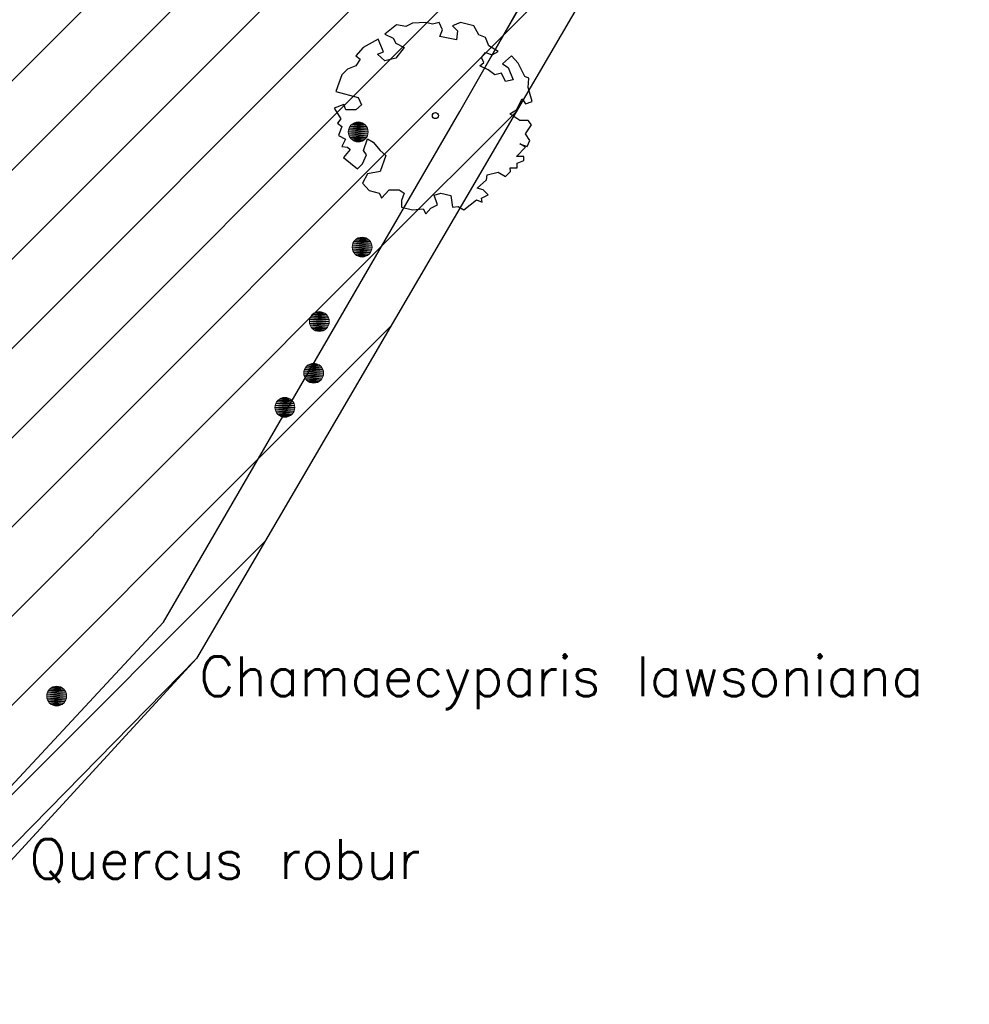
# Model space of a CAD drawing. Header units: metres. Extents: x 102852 to 106916, y 385458 to 392749.
# Tile 24 of 47: x 105097 to 105121, y 388163 to 388188. Entities that reach past the tile are written whole.
import ezdxf
from ezdxf.enums import TextEntityAlignment as Align

# ---------------------------------------------------------------- set-up
doc = ezdxf.new("R2010")
doc.units = ezdxf.units.M
for name, color, linetype, lineweight in [('0-BEPLANTING', 14, 'Continuous', 30), ('0-GRAS OM SPORTVELDEN', 2, 'Continuous', 30), ('B-WE-GR-BOOM-S', 90, 'Continuous', 30), ('B-WE-GR-STRUIK-G', 90, 'Continuous', 13), ('Bomen', 84, 'Continuous', 0), ('Boomsoort', 10, 'Continuous', 0), ('X-XX-AL-TEKENBLAD_HULPLIJN-G', 31, 'Continuous', 25)]:
    doc.layers.add(name, color=color, linetype=linetype, lineweight=lineweight)
doc.styles.add('NLCS-ISO-M200-T25', font='NLCS-ISO.ttf', dxfattribs={"height": 0.5})
doc.styles.add('Style-txt', font='txt.shx')

# ---------------------------------------------------------------- blocks, each defined once
blk = doc.blocks.new('SGR-BOOM_06_8')
at = {"linetype": 'Continuous', "flags": 128}
blk.add_lwpolyline([(2.698, 3.52), (2.53, 3.939), (2.197, 4.064), (1.945, 4.524), (1.273, 4.692), (0.855, 4.524), (1.108, 4.273), (1.064, 3.812), (0.228, 3.98), (0.352, 4.315), (0.184, 4.692), (-0.15, 4.609), (-0.486, 4.692), (-1.155, 4.65), (-1.491, 4.483), (-1.952, 4.565), (-2.539, 4.105), (-2.12, 3.896), (-1.994, 3.644), (-1.575, 3.435), (-1.994, 2.89), (-2.539, 2.766), (-2.915, 3.099), (-2.62, 3.217), (-2.873, 3.855), (-3.628, 3.435), (-4.004, 3.016), (-3.794, 2.848), (-4.004, 2.514), (-4.425, 2.346), (-4.717, 2.054), (-5.01, 1.214), (-3.88, 0.921), (-3.712, 0.544), (-4.004, 0.293), (-4.507, 0.293), (-4.602, 0.556), (-5.093, 0.376), (-4.758, -0.168), (-4.925, -0.377), (-4.717, -0.545), (-4.884, -1.006), (-4.532, -1.182), (-4.717, -1.551), (-4.424, -1.592), (-4.293, -1.707), (-4.619, -2.107), (-3.921, -2.682), (-3.668, -2.431), (-3.46, -1.97), (-3.627, -1.761), (-3.419, -1.174), (-3.124, -1.342), (-2.788, -1.761), (-2.496, -2.01), (-2.788, -2.808), (-3.419, -2.932), (-3.668, -3.394), (-3.333, -3.771), (-2.832, -3.897), (-2.769, -4.022), (-2.706, -4.148), (-2.328, -3.729), (-1.826, -3.729), (-1.575, -3.897), (-1.699, -4.273), (-1.699, -4.609), (-1.154, -4.736), (-0.61, -4.692), (-0.486, -4.945), (-0.233, -4.65), (0.101, -4.483), (-0.059, -4.007), (0.269, -3.896), (0.773, -4.023), (0.856, -4.609), (1.149, -4.565), (1.442, -4.736), (2.071, -4.232), (2.365, -4.356), (2.322, -4.147), (2.657, -3.98), (2.406, -3.728), (2.113, -3.644), (2.574, -3.226), (2.615, -2.975), (3.16, -2.848), (3.538, -3.058), (3.787, -2.807), (3.77, -2.633), (4.123, -2.633), (4.123, -2.387), (4.459, -2.263), (4.459, -2.054), (4.082, -2.054), (4.543, -1.591), (4.25, -1.425), (4.627, -1.55), (4.752, -1.257), (4.543, -0.921), (4.835, -0.461), (4.668, -0.252), (4.25, -0.252), (3.746, 0.085), (4.082, 0.294), (4.375, 0.838), (4.543, 0.589), (4.876, 0.713), (4.667, 1.425), (4.711, 1.886), (4.5, 1.97), (4.164, 2.64), (3.828, 3.013), (3.374, 2.604), (3.663, 2.431), (3.914, 1.802), (3.537, 1.718), (3.327, 2.136), (2.991, 2.054), (2.657, 2.305), (2.238, 2.514), (2.447, 2.682), (2.321, 2.932), (2.53, 3.184), (2.866, 3.059), (3.159, 3.227)], close=True, dxfattribs=at)
blk.add_circle((0, 0), 0.15)
at = {"style": 'NLCS-ISO-M200-T25'}
blk.add_attdef('TYPE', (0, 0), '', height=1.8, dxfattribs=at)
blk = doc.blocks.new('MPOLYGON_267')
at = {"layer": 'Bomen', "flags": 128}
for points in [[(105098.134, 388170.923), (105098.129, 388170.874), (105098.629, 388170.874)], [(105098.148, 388170.97), (105098.134, 388170.923), (105098.624, 388170.923)], [(105098.134, 388170.923), (105098.624, 388170.923), (105098.629, 388170.874)], [(105098.171, 388171.013), (105098.148, 388170.97), (105098.61, 388170.97)], [(105098.148, 388170.97), (105098.61, 388170.97), (105098.624, 388170.923)], [(105098.202, 388171.051), (105098.171, 388171.013), (105098.587, 388171.013)], [(105098.171, 388171.013), (105098.587, 388171.013), (105098.61, 388170.97)], [(105098.24, 388171.082), (105098.202, 388171.051), (105098.556, 388171.051)], [(105098.202, 388171.051), (105098.556, 388171.051), (105098.587, 388171.013)], [(105098.283, 388171.105), (105098.24, 388171.082), (105098.518, 388171.082)], [(105098.24, 388171.082), (105098.518, 388171.082), (105098.556, 388171.051)], [(105098.33, 388171.119), (105098.283, 388171.105), (105098.475, 388171.105)], [(105098.283, 388171.105), (105098.475, 388171.105), (105098.518, 388171.082)], [(105098.379, 388171.124), (105098.33, 388171.119), (105098.428, 388171.119)], [(105098.33, 388171.119), (105098.428, 388171.119), (105098.475, 388171.105)], [(105098.129, 388170.874), (105098.134, 388170.825), (105098.624, 388170.825)], [(105098.129, 388170.874), (105098.629, 388170.874), (105098.624, 388170.825)], [(105098.134, 388170.825), (105098.148, 388170.779), (105098.61, 388170.779)], [(105098.134, 388170.825), (105098.624, 388170.825), (105098.61, 388170.779)], [(105098.148, 388170.779), (105098.171, 388170.735), (105098.587, 388170.735)], [(105098.148, 388170.779), (105098.61, 388170.779), (105098.587, 388170.735)], [(105098.171, 388170.735), (105098.202, 388170.697), (105098.556, 388170.697)], [(105098.171, 388170.735), (105098.587, 388170.735), (105098.556, 388170.697)], [(105098.202, 388170.697), (105098.24, 388170.666), (105098.518, 388170.666)], [(105098.202, 388170.697), (105098.556, 388170.697), (105098.518, 388170.666)], [(105098.24, 388170.666), (105098.283, 388170.643), (105098.475, 388170.643)], [(105098.24, 388170.666), (105098.518, 388170.666), (105098.475, 388170.643)], [(105098.283, 388170.643), (105098.33, 388170.629), (105098.428, 388170.629)], [(105098.283, 388170.643), (105098.475, 388170.643), (105098.428, 388170.629)], [(105098.33, 388170.629), (105098.428, 388170.629), (105098.379, 388170.624)]]:
    blk.add_lwpolyline(points, close=True, dxfattribs=at)
at = {"layer": 'Bomen', "color": 74, "true_color": 0x55aa00, "flags": 128}
for points in [[(105098.129, 388170.874), (105098.134, 388170.923)], [(105098.134, 388170.923), (105098.148, 388170.97)], [(105098.148, 388170.97), (105098.171, 388171.013)], [(105098.171, 388171.013), (105098.202, 388171.051)], [(105098.202, 388171.051), (105098.24, 388171.082)], [(105098.24, 388171.082), (105098.283, 388171.105)], [(105098.283, 388171.105), (105098.33, 388171.119)], [(105098.33, 388171.119), (105098.379, 388171.124)], [(105098.379, 388171.124), (105098.428, 388171.119)], [(105098.428, 388171.119), (105098.475, 388171.105)], [(105098.475, 388171.105), (105098.518, 388171.082)], [(105098.518, 388171.082), (105098.556, 388171.051)], [(105098.556, 388171.051), (105098.587, 388171.013)], [(105098.587, 388171.013), (105098.61, 388170.97)], [(105098.61, 388170.97), (105098.624, 388170.923)], [(105098.624, 388170.923), (105098.629, 388170.874)], [(105098.134, 388170.825), (105098.129, 388170.874)], [(105098.148, 388170.779), (105098.134, 388170.825)], [(105098.171, 388170.735), (105098.148, 388170.779)], [(105098.202, 388170.697), (105098.171, 388170.735)], [(105098.24, 388170.666), (105098.202, 388170.697)], [(105098.283, 388170.643), (105098.24, 388170.666)], [(105098.518, 388170.666), (105098.475, 388170.643)], [(105098.556, 388170.697), (105098.518, 388170.666)], [(105098.587, 388170.735), (105098.556, 388170.697)], [(105098.61, 388170.779), (105098.587, 388170.735)], [(105098.624, 388170.825), (105098.61, 388170.779)], [(105098.629, 388170.874), (105098.624, 388170.825)], [(105098.33, 388170.629), (105098.283, 388170.643)], [(105098.379, 388170.624), (105098.33, 388170.629)], [(105098.428, 388170.629), (105098.379, 388170.624)], [(105098.475, 388170.643), (105098.428, 388170.629)]]:
    blk.add_lwpolyline(points, dxfattribs=at)
at = {"layer": 'Bomen'}
for points in [[(105098.134, 388170.923), (105098.129, 388170.874), (105098.629, 388170.874)], [(105098.148, 388170.97), (105098.134, 388170.923), (105098.624, 388170.923)], [(105098.134, 388170.923), (105098.624, 388170.923), (105098.629, 388170.874)], [(105098.171, 388171.013), (105098.148, 388170.97), (105098.61, 388170.97)], [(105098.148, 388170.97), (105098.61, 388170.97), (105098.624, 388170.923)], [(105098.202, 388171.051), (105098.171, 388171.013), (105098.587, 388171.013)], [(105098.171, 388171.013), (105098.587, 388171.013), (105098.61, 388170.97)], [(105098.24, 388171.082), (105098.202, 388171.051), (105098.556, 388171.051)], [(105098.202, 388171.051), (105098.556, 388171.051), (105098.587, 388171.013)], [(105098.283, 388171.105), (105098.24, 388171.082), (105098.518, 388171.082)], [(105098.24, 388171.082), (105098.518, 388171.082), (105098.556, 388171.051)], [(105098.33, 388171.119), (105098.283, 388171.105), (105098.475, 388171.105)], [(105098.283, 388171.105), (105098.475, 388171.105), (105098.518, 388171.082)], [(105098.379, 388171.124), (105098.33, 388171.119), (105098.428, 388171.119)], [(105098.33, 388171.119), (105098.428, 388171.119), (105098.475, 388171.105)]]:
    blk.add_solid(points, dxfattribs=at)
at = {"layer": 'Bomen', "extrusion": (0, 0, -1)}
for points in [[(-105098.129, 388170.874), (-105098.134, 388170.825), (-105098.624, 388170.825)], [(-105098.129, 388170.874), (-105098.629, 388170.874), (-105098.624, 388170.825)], [(-105098.134, 388170.825), (-105098.148, 388170.779), (-105098.61, 388170.779)], [(-105098.134, 388170.825), (-105098.624, 388170.825), (-105098.61, 388170.779)], [(-105098.148, 388170.779), (-105098.171, 388170.735), (-105098.587, 388170.735)], [(-105098.148, 388170.779), (-105098.61, 388170.779), (-105098.587, 388170.735)], [(-105098.171, 388170.735), (-105098.202, 388170.697), (-105098.556, 388170.697)], [(-105098.171, 388170.735), (-105098.587, 388170.735), (-105098.556, 388170.697)], [(-105098.202, 388170.697), (-105098.24, 388170.666), (-105098.518, 388170.666)], [(-105098.202, 388170.697), (-105098.556, 388170.697), (-105098.518, 388170.666)], [(-105098.24, 388170.666), (-105098.283, 388170.643), (-105098.475, 388170.643)], [(-105098.24, 388170.666), (-105098.518, 388170.666), (-105098.475, 388170.643)], [(-105098.283, 388170.643), (-105098.33, 388170.629), (-105098.428, 388170.629)], [(-105098.283, 388170.643), (-105098.475, 388170.643), (-105098.428, 388170.629)], [(-105098.33, 388170.629), (-105098.428, 388170.629), (-105098.379, 388170.624)]]:
    blk.add_solid(points, dxfattribs=at)
blk = doc.blocks.new('MPOLYGON_453')
at = {"layer": 'Bomen', "flags": 128}
for points in [[(105105.863, 388182.312), (105105.84, 388182.269), (105106.302, 388182.269)], [(105105.894, 388182.35), (105105.863, 388182.312), (105106.278, 388182.312)], [(105105.863, 388182.312), (105106.278, 388182.312), (105106.302, 388182.269)], [(105105.932, 388182.381), (105105.894, 388182.35), (105106.247, 388182.35)], [(105105.894, 388182.35), (105106.247, 388182.35), (105106.278, 388182.312)], [(105105.975, 388182.404), (105105.932, 388182.381), (105106.209, 388182.381)], [(105105.932, 388182.381), (105106.209, 388182.381), (105106.247, 388182.35)], [(105106.022, 388182.419), (105105.975, 388182.404), (105106.166, 388182.404)], [(105105.975, 388182.404), (105106.166, 388182.404), (105106.209, 388182.381)], [(105106.071, 388182.423), (105106.022, 388182.419), (105106.119, 388182.419)], [(105106.022, 388182.419), (105106.119, 388182.419), (105106.166, 388182.404)], [(105105.825, 388182.222), (105105.821, 388182.173), (105106.321, 388182.173)], [(105105.821, 388182.173), (105105.825, 388182.125), (105106.316, 388182.125)], [(105105.821, 388182.173), (105106.321, 388182.173), (105106.316, 388182.125)], [(105105.84, 388182.269), (105105.825, 388182.222), (105106.316, 388182.222)], [(105105.825, 388182.222), (105106.316, 388182.222), (105106.321, 388182.173)], [(105105.825, 388182.125), (105105.84, 388182.078), (105106.302, 388182.078)], [(105105.825, 388182.125), (105106.316, 388182.125), (105106.302, 388182.078)], [(105105.84, 388182.269), (105106.302, 388182.269), (105106.316, 388182.222)], [(105105.84, 388182.078), (105105.863, 388182.035), (105106.278, 388182.035)], [(105105.84, 388182.078), (105106.302, 388182.078), (105106.278, 388182.035)], [(105105.863, 388182.035), (105105.894, 388181.997), (105106.247, 388181.997)], [(105105.863, 388182.035), (105106.278, 388182.035), (105106.247, 388181.997)], [(105105.894, 388181.997), (105105.932, 388181.966), (105106.209, 388181.966)], [(105105.894, 388181.997), (105106.247, 388181.997), (105106.209, 388181.966)], [(105105.932, 388181.966), (105105.975, 388181.942), (105106.166, 388181.942)], [(105105.932, 388181.966), (105106.209, 388181.966), (105106.166, 388181.942)], [(105105.975, 388181.942), (105106.022, 388181.928), (105106.119, 388181.928)], [(105105.975, 388181.942), (105106.166, 388181.942), (105106.119, 388181.928)], [(105106.022, 388181.928), (105106.119, 388181.928), (105106.071, 388181.923)]]:
    blk.add_lwpolyline(points, close=True, dxfattribs=at)
at = {"layer": 'Bomen', "color": 74, "true_color": 0x55aa00, "flags": 128}
for points in [[(105105.84, 388182.269), (105105.863, 388182.312)], [(105105.863, 388182.312), (105105.894, 388182.35)], [(105105.894, 388182.35), (105105.932, 388182.381)], [(105105.932, 388182.381), (105105.975, 388182.404)], [(105105.975, 388182.404), (105106.022, 388182.419)], [(105106.022, 388182.419), (105106.071, 388182.423)], [(105106.071, 388182.423), (105106.119, 388182.419)], [(105106.119, 388182.419), (105106.166, 388182.404)], [(105106.166, 388182.404), (105106.209, 388182.381)], [(105106.209, 388182.381), (105106.247, 388182.35)], [(105106.247, 388182.35), (105106.278, 388182.312)], [(105106.278, 388182.312), (105106.302, 388182.269)], [(105105.821, 388182.173), (105105.825, 388182.222)], [(105105.825, 388182.125), (105105.821, 388182.173)], [(105105.825, 388182.222), (105105.84, 388182.269)], [(105105.84, 388182.078), (105105.825, 388182.125)], [(105105.863, 388182.035), (105105.84, 388182.078)], [(105106.302, 388182.078), (105106.278, 388182.035)], [(105106.302, 388182.269), (105106.316, 388182.222)], [(105106.316, 388182.125), (105106.302, 388182.078)], [(105106.316, 388182.222), (105106.321, 388182.173)], [(105106.321, 388182.173), (105106.316, 388182.125)], [(105105.894, 388181.997), (105105.863, 388182.035)], [(105105.932, 388181.966), (105105.894, 388181.997)], [(105105.975, 388181.942), (105105.932, 388181.966)], [(105106.022, 388181.928), (105105.975, 388181.942)], [(105106.071, 388181.923), (105106.022, 388181.928)], [(105106.119, 388181.928), (105106.071, 388181.923)], [(105106.166, 388181.942), (105106.119, 388181.928)], [(105106.209, 388181.966), (105106.166, 388181.942)], [(105106.247, 388181.997), (105106.209, 388181.966)], [(105106.278, 388182.035), (105106.247, 388181.997)]]:
    blk.add_lwpolyline(points, dxfattribs=at)
at = {"layer": 'Bomen'}
for points in [[(105105.863, 388182.312), (105105.84, 388182.269), (105106.302, 388182.269)], [(105105.894, 388182.35), (105105.863, 388182.312), (105106.278, 388182.312)], [(105105.863, 388182.312), (105106.278, 388182.312), (105106.302, 388182.269)], [(105105.932, 388182.381), (105105.894, 388182.35), (105106.247, 388182.35)], [(105105.894, 388182.35), (105106.247, 388182.35), (105106.278, 388182.312)], [(105105.975, 388182.404), (105105.932, 388182.381), (105106.209, 388182.381)], [(105105.932, 388182.381), (105106.209, 388182.381), (105106.247, 388182.35)], [(105106.022, 388182.419), (105105.975, 388182.404), (105106.166, 388182.404)], [(105105.975, 388182.404), (105106.166, 388182.404), (105106.209, 388182.381)], [(105106.071, 388182.423), (105106.022, 388182.419), (105106.119, 388182.419)], [(105106.022, 388182.419), (105106.119, 388182.419), (105106.166, 388182.404)], [(105105.825, 388182.222), (105105.821, 388182.173), (105106.321, 388182.173)], [(105105.84, 388182.269), (105105.825, 388182.222), (105106.316, 388182.222)], [(105105.825, 388182.222), (105106.316, 388182.222), (105106.321, 388182.173)], [(105105.84, 388182.269), (105106.302, 388182.269), (105106.316, 388182.222)]]:
    blk.add_solid(points, dxfattribs=at)
at = {"layer": 'Bomen', "extrusion": (0, 0, -1)}
for points in [[(-105105.821, 388182.173), (-105105.825, 388182.125), (-105106.316, 388182.125)], [(-105105.821, 388182.173), (-105106.321, 388182.173), (-105106.316, 388182.125)], [(-105105.825, 388182.125), (-105105.84, 388182.078), (-105106.302, 388182.078)], [(-105105.825, 388182.125), (-105106.316, 388182.125), (-105106.302, 388182.078)], [(-105105.84, 388182.078), (-105105.863, 388182.035), (-105106.278, 388182.035)], [(-105105.84, 388182.078), (-105106.302, 388182.078), (-105106.278, 388182.035)], [(-105105.863, 388182.035), (-105105.894, 388181.997), (-105106.247, 388181.997)], [(-105105.863, 388182.035), (-105106.278, 388182.035), (-105106.247, 388181.997)], [(-105105.894, 388181.997), (-105105.932, 388181.966), (-105106.209, 388181.966)], [(-105105.894, 388181.997), (-105106.247, 388181.997), (-105106.209, 388181.966)], [(-105105.932, 388181.966), (-105105.975, 388181.942), (-105106.166, 388181.942)], [(-105105.932, 388181.966), (-105106.209, 388181.966), (-105106.166, 388181.942)], [(-105105.975, 388181.942), (-105106.022, 388181.928), (-105106.119, 388181.928)], [(-105105.975, 388181.942), (-105106.166, 388181.942), (-105106.119, 388181.928)], [(-105106.022, 388181.928), (-105106.119, 388181.928), (-105106.071, 388181.923)]]:
    blk.add_solid(points, dxfattribs=at)
blk = doc.blocks.new('MPOLYGON_456')
at = {"layer": 'Bomen', "flags": 128}
for points in [[(105104.748, 388180.349), (105104.743, 388180.3), (105105.243, 388180.3)], [(105104.762, 388180.396), (105104.748, 388180.349), (105105.238, 388180.349)], [(105104.748, 388180.349), (105105.238, 388180.349), (105105.243, 388180.3)], [(105104.785, 388180.439), (105104.762, 388180.396), (105105.224, 388180.396)], [(105104.762, 388180.396), (105105.224, 388180.396), (105105.238, 388180.349)], [(105104.816, 388180.477), (105104.785, 388180.439), (105105.201, 388180.439)], [(105104.785, 388180.439), (105105.201, 388180.439), (105105.224, 388180.396)], [(105104.854, 388180.508), (105104.816, 388180.477), (105105.17, 388180.477)], [(105104.816, 388180.477), (105105.17, 388180.477), (105105.201, 388180.439)], [(105104.897, 388180.531), (105104.854, 388180.508), (105105.132, 388180.508)], [(105104.854, 388180.508), (105105.132, 388180.508), (105105.17, 388180.477)], [(105104.944, 388180.546), (105104.897, 388180.531), (105105.089, 388180.531)], [(105104.897, 388180.531), (105105.089, 388180.531), (105105.132, 388180.508)], [(105104.993, 388180.55), (105104.944, 388180.546), (105105.042, 388180.546)], [(105104.944, 388180.546), (105105.042, 388180.546), (105105.089, 388180.531)], [(105104.743, 388180.3), (105104.748, 388180.252), (105105.238, 388180.252)], [(105104.743, 388180.3), (105105.243, 388180.3), (105105.238, 388180.252)], [(105104.748, 388180.252), (105104.762, 388180.205), (105105.224, 388180.205)], [(105104.748, 388180.252), (105105.238, 388180.252), (105105.224, 388180.205)], [(105104.762, 388180.205), (105104.785, 388180.162), (105105.201, 388180.162)], [(105104.762, 388180.205), (105105.224, 388180.205), (105105.201, 388180.162)], [(105104.785, 388180.162), (105104.816, 388180.124), (105105.17, 388180.124)], [(105104.785, 388180.162), (105105.201, 388180.162), (105105.17, 388180.124)], [(105104.816, 388180.124), (105104.854, 388180.093), (105105.132, 388180.093)], [(105104.816, 388180.124), (105105.17, 388180.124), (105105.132, 388180.093)], [(105104.854, 388180.093), (105104.897, 388180.069), (105105.089, 388180.069)], [(105104.854, 388180.093), (105105.132, 388180.093), (105105.089, 388180.069)], [(105104.897, 388180.069), (105104.944, 388180.055), (105105.042, 388180.055)], [(105104.897, 388180.069), (105105.089, 388180.069), (105105.042, 388180.055)], [(105104.944, 388180.055), (105105.042, 388180.055), (105104.993, 388180.05)]]:
    blk.add_lwpolyline(points, close=True, dxfattribs=at)
at = {"layer": 'Bomen', "color": 74, "true_color": 0x55aa00, "flags": 128}
for points in [[(105104.743, 388180.3), (105104.748, 388180.349)], [(105104.748, 388180.349), (105104.762, 388180.396)], [(105104.762, 388180.396), (105104.785, 388180.439)], [(105104.785, 388180.439), (105104.816, 388180.477)], [(105104.816, 388180.477), (105104.854, 388180.508)], [(105104.854, 388180.508), (105104.897, 388180.531)], [(105104.897, 388180.531), (105104.944, 388180.546)], [(105104.944, 388180.546), (105104.993, 388180.55)], [(105104.993, 388180.55), (105105.042, 388180.546)], [(105105.042, 388180.546), (105105.089, 388180.531)], [(105105.089, 388180.531), (105105.132, 388180.508)], [(105105.132, 388180.508), (105105.17, 388180.477)], [(105105.17, 388180.477), (105105.201, 388180.439)], [(105105.201, 388180.439), (105105.224, 388180.396)], [(105105.224, 388180.396), (105105.238, 388180.349)], [(105105.238, 388180.349), (105105.243, 388180.3)], [(105104.748, 388180.252), (105104.743, 388180.3)], [(105104.762, 388180.205), (105104.748, 388180.252)], [(105104.785, 388180.162), (105104.762, 388180.205)], [(105104.816, 388180.124), (105104.785, 388180.162)], [(105104.854, 388180.093), (105104.816, 388180.124)], [(105104.897, 388180.069), (105104.854, 388180.093)], [(105105.132, 388180.093), (105105.089, 388180.069)], [(105105.17, 388180.124), (105105.132, 388180.093)], [(105105.201, 388180.162), (105105.17, 388180.124)], [(105105.224, 388180.205), (105105.201, 388180.162)], [(105105.238, 388180.252), (105105.224, 388180.205)], [(105105.243, 388180.3), (105105.238, 388180.252)], [(105104.944, 388180.055), (105104.897, 388180.069)], [(105104.993, 388180.05), (105104.944, 388180.055)], [(105105.042, 388180.055), (105104.993, 388180.05)], [(105105.089, 388180.069), (105105.042, 388180.055)]]:
    blk.add_lwpolyline(points, dxfattribs=at)
at = {"layer": 'Bomen'}
for points in [[(105104.748, 388180.349), (105104.743, 388180.3), (105105.243, 388180.3)], [(105104.762, 388180.396), (105104.748, 388180.349), (105105.238, 388180.349)], [(105104.748, 388180.349), (105105.238, 388180.349), (105105.243, 388180.3)], [(105104.785, 388180.439), (105104.762, 388180.396), (105105.224, 388180.396)], [(105104.762, 388180.396), (105105.224, 388180.396), (105105.238, 388180.349)], [(105104.816, 388180.477), (105104.785, 388180.439), (105105.201, 388180.439)], [(105104.785, 388180.439), (105105.201, 388180.439), (105105.224, 388180.396)], [(105104.854, 388180.508), (105104.816, 388180.477), (105105.17, 388180.477)], [(105104.816, 388180.477), (105105.17, 388180.477), (105105.201, 388180.439)], [(105104.897, 388180.531), (105104.854, 388180.508), (105105.132, 388180.508)], [(105104.854, 388180.508), (105105.132, 388180.508), (105105.17, 388180.477)], [(105104.944, 388180.546), (105104.897, 388180.531), (105105.089, 388180.531)], [(105104.897, 388180.531), (105105.089, 388180.531), (105105.132, 388180.508)], [(105104.993, 388180.55), (105104.944, 388180.546), (105105.042, 388180.546)], [(105104.944, 388180.546), (105105.042, 388180.546), (105105.089, 388180.531)]]:
    blk.add_solid(points, dxfattribs=at)
at = {"layer": 'Bomen', "extrusion": (0, 0, -1)}
for points in [[(-105104.743, 388180.3), (-105104.748, 388180.252), (-105105.238, 388180.252)], [(-105104.743, 388180.3), (-105105.243, 388180.3), (-105105.238, 388180.252)], [(-105104.748, 388180.252), (-105104.762, 388180.205), (-105105.224, 388180.205)], [(-105104.748, 388180.252), (-105105.238, 388180.252), (-105105.224, 388180.205)], [(-105104.762, 388180.205), (-105104.785, 388180.162), (-105105.201, 388180.162)], [(-105104.762, 388180.205), (-105105.224, 388180.205), (-105105.201, 388180.162)], [(-105104.785, 388180.162), (-105104.816, 388180.124), (-105105.17, 388180.124)], [(-105104.785, 388180.162), (-105105.201, 388180.162), (-105105.17, 388180.124)], [(-105104.816, 388180.124), (-105104.854, 388180.093), (-105105.132, 388180.093)], [(-105104.816, 388180.124), (-105105.17, 388180.124), (-105105.132, 388180.093)], [(-105104.854, 388180.093), (-105104.897, 388180.069), (-105105.089, 388180.069)], [(-105104.854, 388180.093), (-105105.132, 388180.093), (-105105.089, 388180.069)], [(-105104.897, 388180.069), (-105104.944, 388180.055), (-105105.042, 388180.055)], [(-105104.897, 388180.069), (-105105.089, 388180.069), (-105105.042, 388180.055)], [(-105104.944, 388180.055), (-105105.042, 388180.055), (-105104.993, 388180.05)]]:
    blk.add_solid(points, dxfattribs=at)
blk = doc.blocks.new('MPOLYGON_485')
at = {"layer": 'Bomen', "flags": 128}
for points in [[(105103.986, 388178.347), (105103.948, 388178.316), (105104.301, 388178.316)], [(105104.029, 388178.37), (105103.986, 388178.347), (105104.264, 388178.347)], [(105103.986, 388178.347), (105104.264, 388178.347), (105104.301, 388178.316)], [(105104.076, 388178.385), (105104.029, 388178.37), (105104.22, 388178.37)], [(105104.029, 388178.37), (105104.22, 388178.37), (105104.264, 388178.347)], [(105104.125, 388178.39), (105104.076, 388178.385), (105104.173, 388178.385)], [(105104.076, 388178.385), (105104.173, 388178.385), (105104.22, 388178.37)], [(105103.879, 388178.188), (105103.875, 388178.14), (105104.375, 388178.14)], [(105103.875, 388178.14), (105103.879, 388178.091), (105104.37, 388178.091)], [(105103.875, 388178.14), (105104.375, 388178.14), (105104.37, 388178.091)], [(105103.894, 388178.235), (105103.879, 388178.188), (105104.37, 388178.188)], [(105103.879, 388178.188), (105104.37, 388178.188), (105104.375, 388178.14)], [(105103.917, 388178.278), (105103.894, 388178.235), (105104.356, 388178.235)], [(105103.894, 388178.235), (105104.356, 388178.235), (105104.37, 388178.188)], [(105103.948, 388178.316), (105103.917, 388178.278), (105104.333, 388178.278)], [(105103.917, 388178.278), (105104.333, 388178.278), (105104.356, 388178.235)], [(105103.948, 388178.316), (105104.301, 388178.316), (105104.333, 388178.278)], [(105103.879, 388178.091), (105103.894, 388178.044), (105104.356, 388178.044)], [(105103.879, 388178.091), (105104.37, 388178.091), (105104.356, 388178.044)], [(105103.894, 388178.044), (105103.917, 388178.001), (105104.333, 388178.001)], [(105103.894, 388178.044), (105104.356, 388178.044), (105104.333, 388178.001)], [(105103.917, 388178.001), (105103.948, 388177.963), (105104.301, 388177.963)], [(105103.917, 388178.001), (105104.333, 388178.001), (105104.301, 388177.963)], [(105103.948, 388177.963), (105103.986, 388177.932), (105104.264, 388177.932)], [(105103.948, 388177.963), (105104.301, 388177.963), (105104.264, 388177.932)], [(105103.986, 388177.932), (105104.029, 388177.909), (105104.22, 388177.909)], [(105103.986, 388177.932), (105104.264, 388177.932), (105104.22, 388177.909)], [(105104.029, 388177.909), (105104.076, 388177.894), (105104.173, 388177.894)], [(105104.029, 388177.909), (105104.22, 388177.909), (105104.173, 388177.894)], [(105104.076, 388177.894), (105104.173, 388177.894), (105104.125, 388177.89)]]:
    blk.add_lwpolyline(points, close=True, dxfattribs=at)
at = {"layer": 'Bomen', "color": 74, "true_color": 0x55aa00, "flags": 128}
for points in [[(105103.948, 388178.316), (105103.986, 388178.347)], [(105103.986, 388178.347), (105104.029, 388178.37)], [(105104.029, 388178.37), (105104.076, 388178.385)], [(105104.076, 388178.385), (105104.125, 388178.39)], [(105104.125, 388178.39), (105104.173, 388178.385)], [(105104.173, 388178.385), (105104.22, 388178.37)], [(105104.22, 388178.37), (105104.264, 388178.347)], [(105104.264, 388178.347), (105104.301, 388178.316)], [(105103.875, 388178.14), (105103.879, 388178.188)], [(105103.879, 388178.091), (105103.875, 388178.14)], [(105103.879, 388178.188), (105103.894, 388178.235)], [(105103.894, 388178.235), (105103.917, 388178.278)], [(105103.917, 388178.278), (105103.948, 388178.316)], [(105104.301, 388178.316), (105104.333, 388178.278)], [(105104.333, 388178.278), (105104.356, 388178.235)], [(105104.356, 388178.235), (105104.37, 388178.188)], [(105104.37, 388178.188), (105104.375, 388178.14)], [(105104.375, 388178.14), (105104.37, 388178.091)], [(105103.894, 388178.044), (105103.879, 388178.091)], [(105103.917, 388178.001), (105103.894, 388178.044)], [(105103.948, 388177.963), (105103.917, 388178.001)], [(105103.986, 388177.932), (105103.948, 388177.963)], [(105104.029, 388177.909), (105103.986, 388177.932)], [(105104.076, 388177.894), (105104.029, 388177.909)], [(105104.125, 388177.89), (105104.076, 388177.894)], [(105104.173, 388177.894), (105104.125, 388177.89)], [(105104.22, 388177.909), (105104.173, 388177.894)], [(105104.264, 388177.932), (105104.22, 388177.909)], [(105104.301, 388177.963), (105104.264, 388177.932)], [(105104.333, 388178.001), (105104.301, 388177.963)], [(105104.356, 388178.044), (105104.333, 388178.001)], [(105104.37, 388178.091), (105104.356, 388178.044)]]:
    blk.add_lwpolyline(points, dxfattribs=at)
at = {"layer": 'Bomen'}
for points in [[(105103.986, 388178.347), (105103.948, 388178.316), (105104.301, 388178.316)], [(105104.029, 388178.37), (105103.986, 388178.347), (105104.264, 388178.347)], [(105103.986, 388178.347), (105104.264, 388178.347), (105104.301, 388178.316)], [(105104.076, 388178.385), (105104.029, 388178.37), (105104.22, 388178.37)], [(105104.029, 388178.37), (105104.22, 388178.37), (105104.264, 388178.347)], [(105104.125, 388178.39), (105104.076, 388178.385), (105104.173, 388178.385)], [(105104.076, 388178.385), (105104.173, 388178.385), (105104.22, 388178.37)], [(105103.879, 388178.188), (105103.875, 388178.14), (105104.375, 388178.14)], [(105103.894, 388178.235), (105103.879, 388178.188), (105104.37, 388178.188)], [(105103.879, 388178.188), (105104.37, 388178.188), (105104.375, 388178.14)], [(105103.917, 388178.278), (105103.894, 388178.235), (105104.356, 388178.235)], [(105103.894, 388178.235), (105104.356, 388178.235), (105104.37, 388178.188)], [(105103.948, 388178.316), (105103.917, 388178.278), (105104.333, 388178.278)], [(105103.917, 388178.278), (105104.333, 388178.278), (105104.356, 388178.235)], [(105103.948, 388178.316), (105104.301, 388178.316), (105104.333, 388178.278)]]:
    blk.add_solid(points, dxfattribs=at)
at = {"layer": 'Bomen', "extrusion": (0, 0, -1)}
for points in [[(-105103.875, 388178.14), (-105103.879, 388178.091), (-105104.37, 388178.091)], [(-105103.875, 388178.14), (-105104.375, 388178.14), (-105104.37, 388178.091)], [(-105103.879, 388178.091), (-105103.894, 388178.044), (-105104.356, 388178.044)], [(-105103.879, 388178.091), (-105104.37, 388178.091), (-105104.356, 388178.044)], [(-105103.894, 388178.044), (-105103.917, 388178.001), (-105104.333, 388178.001)], [(-105103.894, 388178.044), (-105104.356, 388178.044), (-105104.333, 388178.001)], [(-105103.917, 388178.001), (-105103.948, 388177.963), (-105104.301, 388177.963)], [(-105103.917, 388178.001), (-105104.333, 388178.001), (-105104.301, 388177.963)], [(-105103.948, 388177.963), (-105103.986, 388177.932), (-105104.264, 388177.932)], [(-105103.948, 388177.963), (-105104.301, 388177.963), (-105104.264, 388177.932)], [(-105103.986, 388177.932), (-105104.029, 388177.909), (-105104.22, 388177.909)], [(-105103.986, 388177.932), (-105104.264, 388177.932), (-105104.22, 388177.909)], [(-105104.029, 388177.909), (-105104.076, 388177.894), (-105104.173, 388177.894)], [(-105104.029, 388177.909), (-105104.22, 388177.909), (-105104.173, 388177.894)], [(-105104.076, 388177.894), (-105104.173, 388177.894), (-105104.125, 388177.89)]]:
    blk.add_solid(points, dxfattribs=at)
blk = doc.blocks.new('MPOLYGON_487')
at = {"layer": 'Bomen', "flags": 128}
for points in [[(105104.62, 388179.096), (105104.606, 388179.049), (105105.096, 388179.049)], [(105104.643, 388179.139), (105104.62, 388179.096), (105105.082, 388179.096)], [(105104.62, 388179.096), (105105.082, 388179.096), (105105.096, 388179.049)], [(105104.674, 388179.177), (105104.643, 388179.139), (105105.059, 388179.139)], [(105104.643, 388179.139), (105105.059, 388179.139), (105105.082, 388179.096)], [(105104.712, 388179.208), (105104.674, 388179.177), (105105.028, 388179.177)], [(105104.674, 388179.177), (105105.028, 388179.177), (105105.059, 388179.139)], [(105104.755, 388179.231), (105104.712, 388179.208), (105104.99, 388179.208)], [(105104.712, 388179.208), (105104.99, 388179.208), (105105.028, 388179.177)], [(105104.802, 388179.245), (105104.755, 388179.231), (105104.947, 388179.231)], [(105104.755, 388179.231), (105104.947, 388179.231), (105104.99, 388179.208)], [(105104.851, 388179.25), (105104.802, 388179.245), (105104.9, 388179.245)], [(105104.802, 388179.245), (105104.9, 388179.245), (105104.947, 388179.231)], [(105104.606, 388179.049), (105104.601, 388179), (105105.101, 388179)], [(105104.601, 388179), (105104.606, 388178.952), (105105.096, 388178.952)], [(105104.601, 388179), (105105.101, 388179), (105105.096, 388178.952)], [(105104.606, 388179.049), (105105.096, 388179.049), (105105.101, 388179)], [(105104.606, 388178.952), (105104.62, 388178.905), (105105.082, 388178.905)], [(105104.606, 388178.952), (105105.096, 388178.952), (105105.082, 388178.905)], [(105104.62, 388178.905), (105104.643, 388178.861), (105105.059, 388178.861)], [(105104.62, 388178.905), (105105.082, 388178.905), (105105.059, 388178.861)], [(105104.643, 388178.861), (105104.674, 388178.824), (105105.028, 388178.824)], [(105104.643, 388178.861), (105105.059, 388178.861), (105105.028, 388178.824)], [(105104.674, 388178.824), (105104.712, 388178.792), (105104.99, 388178.792)], [(105104.674, 388178.824), (105105.028, 388178.824), (105104.99, 388178.792)], [(105104.712, 388178.792), (105104.755, 388178.769), (105104.947, 388178.769)], [(105104.712, 388178.792), (105104.99, 388178.792), (105104.947, 388178.769)], [(105104.755, 388178.769), (105104.802, 388178.755), (105104.9, 388178.755)], [(105104.755, 388178.769), (105104.947, 388178.769), (105104.9, 388178.755)], [(105104.802, 388178.755), (105104.9, 388178.755), (105104.851, 388178.75)]]:
    blk.add_lwpolyline(points, close=True, dxfattribs=at)
at = {"layer": 'Bomen', "color": 74, "true_color": 0x55aa00, "flags": 128}
for points in [[(105104.606, 388179.049), (105104.62, 388179.096)], [(105104.62, 388179.096), (105104.643, 388179.139)], [(105104.643, 388179.139), (105104.674, 388179.177)], [(105104.674, 388179.177), (105104.712, 388179.208)], [(105104.712, 388179.208), (105104.755, 388179.231)], [(105104.755, 388179.231), (105104.802, 388179.245)], [(105104.802, 388179.245), (105104.851, 388179.25)], [(105104.851, 388179.25), (105104.9, 388179.245)], [(105104.9, 388179.245), (105104.947, 388179.231)], [(105104.947, 388179.231), (105104.99, 388179.208)], [(105104.99, 388179.208), (105105.028, 388179.177)], [(105105.028, 388179.177), (105105.059, 388179.139)], [(105105.059, 388179.139), (105105.082, 388179.096)], [(105105.082, 388179.096), (105105.096, 388179.049)], [(105104.601, 388179), (105104.606, 388179.049)], [(105104.606, 388178.952), (105104.601, 388179)], [(105104.62, 388178.905), (105104.606, 388178.952)], [(105104.643, 388178.861), (105104.62, 388178.905)], [(105104.674, 388178.824), (105104.643, 388178.861)], [(105105.059, 388178.861), (105105.028, 388178.824)], [(105105.082, 388178.905), (105105.059, 388178.861)], [(105105.096, 388178.952), (105105.082, 388178.905)], [(105105.096, 388179.049), (105105.101, 388179)], [(105105.101, 388179), (105105.096, 388178.952)], [(105104.712, 388178.792), (105104.674, 388178.824)], [(105104.755, 388178.769), (105104.712, 388178.792)], [(105104.802, 388178.755), (105104.755, 388178.769)], [(105104.851, 388178.75), (105104.802, 388178.755)], [(105104.9, 388178.755), (105104.851, 388178.75)], [(105104.947, 388178.769), (105104.9, 388178.755)], [(105104.99, 388178.792), (105104.947, 388178.769)], [(105105.028, 388178.824), (105104.99, 388178.792)]]:
    blk.add_lwpolyline(points, dxfattribs=at)
at = {"layer": 'Bomen'}
for points in [[(105104.62, 388179.096), (105104.606, 388179.049), (105105.096, 388179.049)], [(105104.643, 388179.139), (105104.62, 388179.096), (105105.082, 388179.096)], [(105104.62, 388179.096), (105105.082, 388179.096), (105105.096, 388179.049)], [(105104.674, 388179.177), (105104.643, 388179.139), (105105.059, 388179.139)], [(105104.643, 388179.139), (105105.059, 388179.139), (105105.082, 388179.096)], [(105104.712, 388179.208), (105104.674, 388179.177), (105105.028, 388179.177)], [(105104.674, 388179.177), (105105.028, 388179.177), (105105.059, 388179.139)], [(105104.755, 388179.231), (105104.712, 388179.208), (105104.99, 388179.208)], [(105104.712, 388179.208), (105104.99, 388179.208), (105105.028, 388179.177)], [(105104.802, 388179.245), (105104.755, 388179.231), (105104.947, 388179.231)], [(105104.755, 388179.231), (105104.947, 388179.231), (105104.99, 388179.208)], [(105104.851, 388179.25), (105104.802, 388179.245), (105104.9, 388179.245)], [(105104.802, 388179.245), (105104.9, 388179.245), (105104.947, 388179.231)], [(105104.606, 388179.049), (105104.601, 388179), (105105.101, 388179)], [(105104.606, 388179.049), (105105.096, 388179.049), (105105.101, 388179)]]:
    blk.add_solid(points, dxfattribs=at)
at = {"layer": 'Bomen', "extrusion": (0, 0, -1)}
for points in [[(-105104.601, 388179), (-105104.606, 388178.952), (-105105.096, 388178.952)], [(-105104.601, 388179), (-105105.101, 388179), (-105105.096, 388178.952)], [(-105104.606, 388178.952), (-105104.62, 388178.905), (-105105.082, 388178.905)], [(-105104.606, 388178.952), (-105105.096, 388178.952), (-105105.082, 388178.905)], [(-105104.62, 388178.905), (-105104.643, 388178.861), (-105105.059, 388178.861)], [(-105104.62, 388178.905), (-105105.082, 388178.905), (-105105.059, 388178.861)], [(-105104.643, 388178.861), (-105104.674, 388178.824), (-105105.028, 388178.824)], [(-105104.643, 388178.861), (-105105.059, 388178.861), (-105105.028, 388178.824)], [(-105104.674, 388178.824), (-105104.712, 388178.792), (-105104.99, 388178.792)], [(-105104.674, 388178.824), (-105105.028, 388178.824), (-105104.99, 388178.792)], [(-105104.712, 388178.792), (-105104.755, 388178.769), (-105104.947, 388178.769)], [(-105104.712, 388178.792), (-105104.99, 388178.792), (-105104.947, 388178.769)], [(-105104.755, 388178.769), (-105104.802, 388178.755), (-105104.9, 388178.755)], [(-105104.755, 388178.769), (-105104.947, 388178.769), (-105104.9, 388178.755)], [(-105104.802, 388178.755), (-105104.9, 388178.755), (-105104.851, 388178.75)]]:
    blk.add_solid(points, dxfattribs=at)
blk = doc.blocks.new('MPOLYGON_491')
at = {"layer": 'Bomen', "flags": 128}
for points in [[(105105.876, 388185.304), (105105.833, 388185.28), (105106.111, 388185.28)], [(105105.923, 388185.318), (105105.876, 388185.304), (105106.068, 388185.304)], [(105105.876, 388185.304), (105106.068, 388185.304), (105106.111, 388185.28)], [(105105.972, 388185.323), (105105.923, 388185.318), (105106.021, 388185.318)], [(105105.923, 388185.318), (105106.021, 388185.318), (105106.068, 388185.304)], [(105105.727, 388185.121), (105105.722, 388185.073), (105106.222, 388185.073)], [(105105.722, 388185.073), (105105.727, 388185.024), (105106.217, 388185.024)], [(105105.722, 388185.073), (105106.222, 388185.073), (105106.217, 388185.024)], [(105105.741, 388185.168), (105105.727, 388185.121), (105106.217, 388185.121)], [(105105.727, 388185.121), (105106.217, 388185.121), (105106.222, 388185.073)], [(105105.764, 388185.211), (105105.741, 388185.168), (105106.203, 388185.168)], [(105105.741, 388185.168), (105106.203, 388185.168), (105106.217, 388185.121)], [(105105.795, 388185.249), (105105.764, 388185.211), (105106.18, 388185.211)], [(105105.764, 388185.211), (105106.18, 388185.211), (105106.203, 388185.168)], [(105105.833, 388185.28), (105105.795, 388185.249), (105106.149, 388185.249)], [(105105.795, 388185.249), (105106.149, 388185.249), (105106.18, 388185.211)], [(105105.833, 388185.28), (105106.111, 388185.28), (105106.149, 388185.249)], [(105105.727, 388185.024), (105105.741, 388184.977), (105106.203, 388184.977)], [(105105.727, 388185.024), (105106.217, 388185.024), (105106.203, 388184.977)], [(105105.741, 388184.977), (105105.764, 388184.934), (105106.18, 388184.934)], [(105105.741, 388184.977), (105106.203, 388184.977), (105106.18, 388184.934)], [(105105.764, 388184.934), (105105.795, 388184.896), (105106.149, 388184.896)], [(105105.764, 388184.934), (105106.18, 388184.934), (105106.149, 388184.896)], [(105105.795, 388184.896), (105105.833, 388184.865), (105106.111, 388184.865)], [(105105.795, 388184.896), (105106.149, 388184.896), (105106.111, 388184.865)], [(105105.833, 388184.865), (105105.876, 388184.842), (105106.068, 388184.842)], [(105105.833, 388184.865), (105106.111, 388184.865), (105106.068, 388184.842)], [(105105.876, 388184.842), (105105.923, 388184.827), (105106.021, 388184.827)], [(105105.876, 388184.842), (105106.068, 388184.842), (105106.021, 388184.827)], [(105105.923, 388184.827), (105106.021, 388184.827), (105105.972, 388184.823)]]:
    blk.add_lwpolyline(points, close=True, dxfattribs=at)
at = {"layer": 'Bomen', "color": 74, "true_color": 0x55aa00, "flags": 128}
for points in [[(105105.833, 388185.28), (105105.876, 388185.304)], [(105105.876, 388185.304), (105105.923, 388185.318)], [(105105.923, 388185.318), (105105.972, 388185.323)], [(105105.972, 388185.323), (105106.021, 388185.318)], [(105106.021, 388185.318), (105106.068, 388185.304)], [(105106.068, 388185.304), (105106.111, 388185.28)], [(105105.722, 388185.073), (105105.727, 388185.121)], [(105105.727, 388185.024), (105105.722, 388185.073)], [(105105.727, 388185.121), (105105.741, 388185.168)], [(105105.741, 388185.168), (105105.764, 388185.211)], [(105105.764, 388185.211), (105105.795, 388185.249)], [(105105.795, 388185.249), (105105.833, 388185.28)], [(105106.111, 388185.28), (105106.149, 388185.249)], [(105106.149, 388185.249), (105106.18, 388185.211)], [(105106.18, 388185.211), (105106.203, 388185.168)], [(105106.203, 388185.168), (105106.217, 388185.121)], [(105106.217, 388185.121), (105106.222, 388185.073)], [(105106.222, 388185.073), (105106.217, 388185.024)], [(105105.741, 388184.977), (105105.727, 388185.024)], [(105105.764, 388184.934), (105105.741, 388184.977)], [(105105.795, 388184.896), (105105.764, 388184.934)], [(105105.833, 388184.865), (105105.795, 388184.896)], [(105105.876, 388184.842), (105105.833, 388184.865)], [(105105.923, 388184.827), (105105.876, 388184.842)], [(105105.972, 388184.823), (105105.923, 388184.827)], [(105106.021, 388184.827), (105105.972, 388184.823)], [(105106.068, 388184.842), (105106.021, 388184.827)], [(105106.111, 388184.865), (105106.068, 388184.842)], [(105106.149, 388184.896), (105106.111, 388184.865)], [(105106.18, 388184.934), (105106.149, 388184.896)], [(105106.203, 388184.977), (105106.18, 388184.934)], [(105106.217, 388185.024), (105106.203, 388184.977)]]:
    blk.add_lwpolyline(points, dxfattribs=at)
at = {"layer": 'Bomen'}
for points in [[(105105.876, 388185.304), (105105.833, 388185.28), (105106.111, 388185.28)], [(105105.923, 388185.318), (105105.876, 388185.304), (105106.068, 388185.304)], [(105105.876, 388185.304), (105106.068, 388185.304), (105106.111, 388185.28)], [(105105.972, 388185.323), (105105.923, 388185.318), (105106.021, 388185.318)], [(105105.923, 388185.318), (105106.021, 388185.318), (105106.068, 388185.304)], [(105105.727, 388185.121), (105105.722, 388185.073), (105106.222, 388185.073)], [(105105.741, 388185.168), (105105.727, 388185.121), (105106.217, 388185.121)], [(105105.727, 388185.121), (105106.217, 388185.121), (105106.222, 388185.073)], [(105105.764, 388185.211), (105105.741, 388185.168), (105106.203, 388185.168)], [(105105.741, 388185.168), (105106.203, 388185.168), (105106.217, 388185.121)], [(105105.795, 388185.249), (105105.764, 388185.211), (105106.18, 388185.211)], [(105105.764, 388185.211), (105106.18, 388185.211), (105106.203, 388185.168)], [(105105.833, 388185.28), (105105.795, 388185.249), (105106.149, 388185.249)], [(105105.795, 388185.249), (105106.149, 388185.249), (105106.18, 388185.211)], [(105105.833, 388185.28), (105106.111, 388185.28), (105106.149, 388185.249)]]:
    blk.add_solid(points, dxfattribs=at)
at = {"layer": 'Bomen', "extrusion": (0, 0, -1)}
for points in [[(-105105.722, 388185.073), (-105105.727, 388185.024), (-105106.217, 388185.024)], [(-105105.722, 388185.073), (-105106.222, 388185.073), (-105106.217, 388185.024)], [(-105105.727, 388185.024), (-105105.741, 388184.977), (-105106.203, 388184.977)], [(-105105.727, 388185.024), (-105106.217, 388185.024), (-105106.203, 388184.977)], [(-105105.741, 388184.977), (-105105.764, 388184.934), (-105106.18, 388184.934)], [(-105105.741, 388184.977), (-105106.203, 388184.977), (-105106.18, 388184.934)], [(-105105.764, 388184.934), (-105105.795, 388184.896), (-105106.149, 388184.896)], [(-105105.764, 388184.934), (-105106.18, 388184.934), (-105106.149, 388184.896)], [(-105105.795, 388184.896), (-105105.833, 388184.865), (-105106.111, 388184.865)], [(-105105.795, 388184.896), (-105106.149, 388184.896), (-105106.111, 388184.865)], [(-105105.833, 388184.865), (-105105.876, 388184.842), (-105106.068, 388184.842)], [(-105105.833, 388184.865), (-105106.111, 388184.865), (-105106.068, 388184.842)], [(-105105.876, 388184.842), (-105105.923, 388184.827), (-105106.021, 388184.827)], [(-105105.876, 388184.842), (-105106.068, 388184.842), (-105106.021, 388184.827)], [(-105105.923, 388184.827), (-105106.021, 388184.827), (-105105.972, 388184.823)]]:
    blk.add_solid(points, dxfattribs=at)

msp = doc.modelspace()

# ---------------------------------------------------------------- hatches: boundary and pattern name
at = {"layer": '0-BEPLANTING', "ltscale": 0.2}
h = msp.add_hatch(dxfattribs=at)
h.set_pattern_fill('ANSI31', color=256, scale=0.1, pattern_type=2)
h.set_pattern_definition([(45, (0, 0), (-1.122532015, 1.122532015), [])])
h.paths.add_polyline_path([(105065.737, 388136.462), (105067.35, 388138.352), (105071.351, 388142.347), (105071.081, 388142.576), (105072.148, 388141.63), (105101.068, 388172.737), (105108.535, 388185.584), (105118.803, 388203.572), (105116.556, 388206.183), (105105.283, 388216.058), (105068.962, 388247.964), (105041.039, 388272.612), (105028.48, 388284.381), (105012.706, 388305.132), (104993.469, 388321.613), (105005.563, 388330.004), (105028.796, 388296.517), (105043.871, 388275.93), (105049.991, 388269.913), (105088.319, 388237.582), (105113.464, 388214.082), (105118.301, 388210.551), (105121.361, 388206.818), (105120.522, 388203.662), (105101.899, 388171.82), (105076.595, 388144.271), (105049.734, 388115.215), (105008.947, 388153.16), (105008.619, 388152.827), (105008.36, 388153.037), (105010.81, 388155.895), (105014.58, 388152.596), (105014.956, 388153.014), (105031.58, 388138.45), (105031.007, 388137.708), (105033.349, 388135.83), (105049.124, 388121.946), (105062.799, 388137.552), (105063.537, 388138.393)])
at = {"layer": '0-GRAS OM SPORTVELDEN', "ltscale": 0.2}
h = msp.add_hatch(dxfattribs=at)
h.set_pattern_fill('ANSI31', color=256, scale=0.5)
h.paths.add_polyline_path([(105067.664, 388150.922), (105073.62, 388145.681), (105073.568, 388145.622), (105073.672, 388145.53), (105071.035, 388142.617), (105071.081, 388142.576), (105071.351, 388142.347), (105071.346, 388142.342), (105072.148, 388141.63), (105101.068, 388172.737), (105108.535, 388185.584), (105118.803, 388203.572), (105116.556, 388206.183), (105105.283, 388216.058), (105068.962, 388247.964), (105041.039, 388272.612), (105028.48, 388284.381), (105012.706, 388305.132), (104993.469, 388321.613), (104991.641, 388317.403), (104992.756, 388316.667), (104992.925, 388315.588), (104987.201, 388309.166), (104972.593, 388292.144), (104957.242, 388276.217), (104944.757, 388260.964), (104926.911, 388240.402), (104923.953, 388240.828), (104921.406, 388239.987), (104920.736, 388239.176), (104920.997, 388238.933), (104921.553, 388238.295), (104920.857, 388237.532), (104923.544, 388235.132), (104958.079, 388205.158), (104976.539, 388188.711), (104992.147, 388175.346), (104994.302, 388170.136), (104996.122, 388168.52), (104998.298, 388171.06), (105002.925, 388167.032), (105002.997, 388167.105), (105004.438, 388165.874), (105005.558, 388167.147), (105004.789, 388167.835), (104930.386, 388233.243), (104938.281, 388242.269), (104943.248, 388237.934), (104946.27, 388241.373), (104946.216, 388244.151), (104946.32, 388246.851), (104946.577, 388249.541), (104946.987, 388252.212), (104947.614, 388255.122), (104948.422, 388257.988), (104949.408, 388260.797), (104950.568, 388263.539), (104951.897, 388266.202), (104953.391, 388268.777), (104955.043, 388271.254), (104956.848, 388273.622), (104958.797, 388275.872), (104960.884, 388277.998), (104963.099, 388279.99), (104965.434, 388281.839), (104967.88, 388283.54), (104970.427, 388285.085), (104973.065, 388286.468), (104975.784, 388287.685), (104978.573, 388288.729), (104981.422, 388289.598), (104984.32, 388290.288), (104987.255, 388290.796), (104990.216, 388291.12), (104993.191, 388291.259), (104996.124, 388291.214), (104999.048, 388290.99), (105001.953, 388290.587), (105004.828, 388290.007), (105007.661, 388289.251), (105010.444, 388288.323), (105013.163, 388287.226), (105015.811, 388285.964), (105018.376, 388284.543), (105020.849, 388282.966), (105023.221, 388281.241), (105025.483, 388279.374), (105080.621, 388230.867), (105082.752, 388228.884), (105084.759, 388226.772), (105086.632, 388224.541), (105088.364, 388222.199), (105089.949, 388219.755), (105091.307, 388217.358), (105092.523, 388214.887), (105093.594, 388212.35), (105094.516, 388209.754), (105095.285, 388207.11), (105095.899, 388204.425), (105096.356, 388201.709), (105096.655, 388198.971), (105096.812, 388195.915), (105096.774, 388192.854), (105096.54, 388189.801), (105096.112, 388186.77), (105095.49, 388183.772), (105094.679, 388180.82), (105093.68, 388177.926), (105092.498, 388175.102), (105091.138, 388172.359), (105089.605, 388169.708), (105088.068, 388167.39), (105086.399, 388165.164), (105084.603, 388163.039), (105082.687, 388161.022), (105080.657, 388159.12), (105078.642, 388157.441), (105076.575, 388155.892), (105074.427, 388154.458), (105072.205, 388153.141), (105069.916, 388151.946)])

# ---------------------------------------------------------------- linework, layer by layer
at = {"layer": 'B-WE-GR-STRUIK-G', "flags": 128}
for points in [[(105005.563, 388330.004), (105028.796, 388296.517), (105043.871, 388275.93), (105049.991, 388269.913), (105088.319, 388237.582), (105113.464, 388214.082), (105118.301, 388210.551), (105121.361, 388206.818), (105120.522, 388203.662), (105101.899, 388171.82), (105096.52, 388166.341), (105076.595, 388144.271), (105049.734, 388115.215)], [(104993.469, 388321.613), (105012.706, 388305.132), (105019.66, 388296.364), (105028.48, 388284.381), (105041.039, 388272.612), (105068.962, 388247.964), (105105.283, 388216.058), (105116.556, 388206.183), (105118.803, 388203.572), (105114.075, 388195.203), (105108.535, 388185.584), (105101.068, 388172.737), (105072.148, 388141.63)]]:
    msp.add_lwpolyline(points, dxfattribs=at)
at = {"layer": 'Defpoints', "flags": 128}
for points in [[(105065.737, 388136.462), (105067.35, 388138.352), (105071.351, 388142.347), (105071.081, 388142.576), (105072.148, 388141.63), (105101.068, 388172.737), (105108.535, 388185.584), (105118.803, 388203.572), (105116.556, 388206.183), (105105.283, 388216.058), (105068.962, 388247.964), (105041.039, 388272.612), (105028.48, 388284.381), (105012.706, 388305.132), (104993.469, 388321.613), (105005.563, 388330.004)], [(105072.148, 388141.63), (105101.068, 388172.737), (105108.535, 388185.584), (105118.803, 388203.572), (105116.556, 388206.183), (105105.283, 388216.058)], [(105118.301, 388210.551), (105121.361, 388206.818), (105120.522, 388203.662), (105101.899, 388171.82), (105076.595, 388144.271), (105049.734, 388115.215), (105008.947, 388153.16), (105008.619, 388152.827), (105008.36, 388153.037), (105010.81, 388155.895), (105014.58, 388152.596), (105014.956, 388153.014), (105031.58, 388138.45), (105031.007, 388137.708), (105033.349, 388135.83), (105049.124, 388121.946), (105062.799, 388137.552), (105063.537, 388138.393), (105065.737, 388136.462)], [(105118.301, 388210.551), (105121.361, 388206.818), (105120.522, 388203.662), (105101.899, 388171.82), (105076.595, 388144.271)]]:
    msp.add_lwpolyline(points, dxfattribs=at)
at = {"layer": 'X-XX-AL-TEKENBLAD_HULPLIJN-G'}
msp.add_lwpolyline([(105073.568, 388145.622), (105073.672, 388145.53), (105071.035, 388142.617), (105071.081, 388142.576), (105071.351, 388142.347), (105071.346, 388142.342), (105072.148, 388141.63), (105101.068, 388172.737), (105108.535, 388185.584), (105118.803, 388203.572), (105116.556, 388206.183), (105105.283, 388216.058), (105068.962, 388247.964), (105041.039, 388272.612), (105028.48, 388284.381), (105012.706, 388305.132), (104993.469, 388321.613)], dxfattribs=at)

# ---------------------------------------------------------------- block references
at = {"layer": 'B-WE-GR-BOOM-S', "xscale": 0.5, "yscale": 0.5, "zscale": 0.5, "rotation": 360}
msp.add_blockref('SGR-BOOM_06_8', (105107.915, 388185.482), dxfattribs=at)
at = {"layer": 'Bomen', "rotation": 360}
for name in ['MPOLYGON_491', 'MPOLYGON_453', 'MPOLYGON_456', 'MPOLYGON_487', 'MPOLYGON_485', 'MPOLYGON_267']:
    msp.add_blockref(name, (0, 0, 0.134), dxfattribs=at)

# ---------------------------------------------------------------- texts
at = {"layer": 'Boomsoort', "style": 'Style-txt'}
for s, p in [('Chamaecyparis lawsoniana', (105120.212, 388170.874, 0.134)), ('Quercus robur', (105107.539, 388166.275, 0.134))]:
    msp.add_text(s, height=1, dxfattribs=at).set_placement(p, align=Align.RIGHT)

doc.saveas('drawing.dxf')
